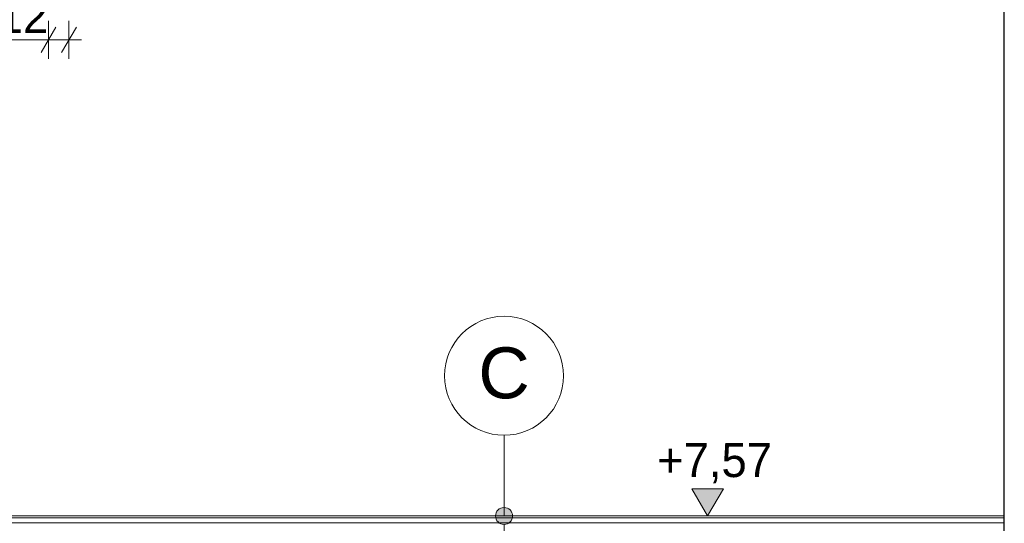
# Model space of a CAD drawing. Extents: x -396299 to -11759, y -15022 to 18278.
# Tile 75 of 205: x -236167 to -230372, y 4075 to 7040. Entities that reach past the tile are written whole.
import ezdxf

# ---------------------------------------------------------------- set-up
doc = ezdxf.new("R2010")
doc.units = 0
doc.header["$MEASUREMENT"] = 0
doc.layers.add('Arch opisy', color=7, linetype='Continuous')
doc.layers.add('Arch wymiary', color=7, linetype='Continuous')
for name, color, linetype, lineweight in [('Arch opisy_Nr_Pióra__21', 7, 'Continuous', 13), ('Arch wymiary_Nr_Pióra__21', 7, 'Continuous', 13), ('Arch wymiary_Nr_Pióra__5', 7, 'Continuous', 13), ('INWENT STROPY_Nr_Pióra__21', 7, 'Continuous', 13), ('INWENT.ŚCIANY_Nr_Pióra__1', 7, 'Continuous', 25)]:
    doc.layers.add(name, color=color, linetype=linetype, lineweight=lineweight)
doc.styles.add('GENERATED_STYLE_1', font='txt')
doc.styles.add('GENERATED_STYLE_8', font='arial.ttf')
doc.dimstyles.new('GENERATED_STYLE__5', dxfattribs={"dimtxt": 200, "dimasz": 114, "dimexe": 0.18, "dimexo": 0, "dimgap": 0.09, "dimtad": 1, "dimtih": 1, "dimtoh": 1, "dimdec": 0, "dimlfac": 0.1, "dimzin": 0, "dimdsep": 46, "dimtxsty": 'GENERATED_STYLE_1', "dimblk": 'ARROWHEAD_2', "dimblk1": 'ARROWHEAD_2', "dimblk2": 'ARROWHEAD_2', "dimcen": 0.09, "dimclrd": 7, "dimclre": 7, "dimclrt": 7, "dimazin": 0, "dimtfac": 1, "dimtdec": 4, "dimtmove": 0, "dimatfit": 3, "dimfxl": 0, "dimtolj": 1, "dimtzin": 0, "dimarcsym": 0})

# ---------------------------------------------------------------- blocks, each defined once
blk = doc.blocks.new('Linia_27', base_point=(-233316.3, 3723.2))
at = {"layer": 'Arch opisy_Nr_Pióra__21', "linetype": 'Continuous'}
for points in [[(-233266.3, 4118.2), (-233270.1, 4137.3), (-233280.9, 4153.5), (-233297.1, 4164.4), (-233316.3, 4168.2), (-233335.4, 4164.4), (-233351.6, 4153.5), (-233362.5, 4137.3), (-233366.3, 4118.2), (-233362.5, 4099), (-233351.6, 4082.8), (-233335.4, 4072), (-233316.3, 4068.2), (-233297.1, 4072), (-233280.9, 4082.8), (-233270.1, 4099)], [(-233266.3, 3723.2), (-233270.1, 3742.3), (-233280.9, 3758.5), (-233297.1, 3769.4), (-233316.3, 3773.2), (-233335.4, 3769.4), (-233351.6, 3758.5), (-233362.5, 3742.3), (-233366.3, 3723.2), (-233362.5, 3704), (-233351.6, 3687.8), (-233335.4, 3677), (-233316.3, 3673.2), (-233297.1, 3677), (-233280.9, 3687.8), (-233270.1, 3704)]]:
    blk.add_hatch(color=256, dxfattribs=at).paths.add_polyline_path(points, flags=0)
blk.add_line((-233316.3, 3773.2), (-233316.3, 4068.2), dxfattribs=at)
for centre in [(-233316.3, 4118.2), (-233316.3, 3723.2)]:
    blk.add_circle(centre, 50, dxfattribs=at)
blk = doc.blocks.new('Linia_28', base_point=(-233316.3, 4118.2))
at = {"layer": 'Arch opisy_Nr_Pióra__21', "linetype": 'Continuous'}
blk.add_line((-233316.3, 4118.2), (-233316.3, 4593.8), dxfattribs=at)
blk.add_circle((-233316.3, 4943.8), 350, dxfattribs=at)
blk = doc.blocks.new('Wymiary_19', base_point=(-232118.4, 4118.2))
at = {"layer": 'Arch wymiary_Nr_Pióra__21', "linetype": 'Continuous'}
blk.add_hatch(color=256, dxfattribs=at).paths.add_polyline_path([(-232118.4, 4118.2), (-232211.2, 4278.2), (-232025.6, 4278.2)], flags=0)
for p, q in [((-232118.4, 4118.2), (-232211.2, 4278.2)), ((-232211.2, 4278.2), (-232025.6, 4278.2)), ((-232025.6, 4278.2), (-232118.4, 4118.2)), ((-232118.4, 4118.2), (-232238.4, 4118.2)), ((-232118.4, 4118.2), (-231998.4, 4118.2))]:
    blk.add_line(p, q, dxfattribs=at)
at = {"layer": 'Arch wymiary_Nr_Pióra__21', "insert": (-232415.8, 4310.2), "char_height": 200, "attachment_point": 7, "style": 'GENERATED_STYLE_1'}
blk.add_mtext('{+7,57}', dxfattribs=at)
blk = doc.blocks.new('*D918')
at = {"layer": 'Arch wymiary_Nr_Pióra__5', "linetype": 'Continuous'}
for p, q in [((-236791.9, 6809.1), (-236791.9, 7034.1)), ((-235996.9, 6809.1), (-235996.9, 7034.1)), ((-236748.6, 6996.6), (-236835.2, 6846.6)), ((-235953.6, 6996.6), (-236040.2, 6846.6)), ((-236865.2, 6921.6), (-236791.9, 6921.6)), ((-236791.9, 6921.6), (-235996.9, 6921.6))]:
    blk.add_line(p, q, dxfattribs=at)
at = {"layer": 'Arch wymiary_Nr_Pióra__5', "char_height": 200, "attachment_point": 7, "style": 'GENERATED_STYLE_1'}
for s, insert in [('{79}', (-237091.2, 6961.6)), ('{12}', (-236296.2, 6961.6))]:
    blk.add_mtext(s, dxfattribs=dict(at, insert=insert))
blk = doc.blocks.new('ARROWHEAD_2')
at = {"color": 0, "linetype": 'Continuous', "lineweight": 0}
for p, q in [((-0.378, -0.655), (0.378, 0.655)), ((0, 0), (-1, 0))]:
    blk.add_line(p, q, dxfattribs=at)
blk = doc.blocks.new('*D919')
at = {"layer": 'Arch wymiary_Nr_Pióra__5', "linetype": 'Continuous'}
for p, q in [((-235996.9, 6809.1), (-235996.9, 7034.1)), ((-235876.9, 6809.1), (-235876.9, 7034.1)), ((-235953.6, 6996.6), (-236040.2, 6846.6)), ((-235920.2, 6846.6), (-235833.6, 6996.6)), ((-235996.9, 6921.6), (-235876.9, 6921.6)), ((-235876.9, 6921.6), (-235803.5, 6921.6))]:
    blk.add_line(p, q, dxfattribs=at)
at = {"layer": 'Arch wymiary_Nr_Pióra__5', "char_height": 200, "attachment_point": 7, "style": 'GENERATED_STYLE_1'}
for s, insert in [('{79}', (-237091.2, 6961.6)), ('{12}', (-236296.2, 6961.6))]:
    blk.add_mtext(s, dxfattribs=dict(at, insert=insert))

msp = doc.modelspace()

# ---------------------------------------------------------------- linework, layer by layer
at = {"layer": 'INWENT STROPY_Nr_Pióra__21', "linetype": 'Continuous'}
for p, q in [((-230371.9, 4118.2), (-236651.9, 4118.2)), ((-230371.9, 4108.2), (-236651.9, 4108.2)), ((-230371.9, 4078.2), (-236651.9, 4078.2))]:
    msp.add_line(p, q, dxfattribs=at)
at = {"layer": 'INWENT.ŚCIANY_Nr_Pióra__1', "linetype": 'Continuous'}
msp.add_line((-230371.9, 3808.2), (-230371.9, 7543.2), dxfattribs=at)

# ---------------------------------------------------------------- block references
at = {"layer": 'Arch opisy', "linetype": 'Continuous'}
for name, p in [('Linia_28', (-233316.3, 4118.2)), ('Linia_27', (-233316.3, 3723.2))]:
    msp.add_blockref(name, p, dxfattribs=at)
at = {"layer": 'Arch wymiary', "linetype": 'Continuous'}
msp.add_blockref('Wymiary_19', (-232118.4, 4118.2), dxfattribs=at)

# ---------------------------------------------------------------- texts
at = {"layer": 'Arch opisy_Nr_Pióra__21', "linetype": 'Continuous', "insert": (-233316.3, 5111), "char_height": 300, "attachment_point": 2, "style": 'GENERATED_STYLE_8'}
msp.add_mtext('{C}', dxfattribs=at)

# ---------------------------------------------------------------- dimensions: what is measured, and where the dimension line sits
at = {"layer": 'Arch wymiary', "linetype": 'Continuous'}
for base, p1, p2, picture, middle in [((-236791.87822, 6921.576208), (-236791.87822, 7248.181118), (-235996.878224, 8353.181118), '*D918', (-236939.458217, 7061.576208)), ((-236791.9, 6921.6), (-235996.9, 8353.2), (-235876.9, 8353.2), '*D919', (-236144.5, 7061.6))]:
    dim = msp.add_linear_dim(base=base, p1=p1, p2=p2, dimstyle='GENERATED_STYLE__5', dxfattribs=at)
    dim.commit()
    dim.dimension.update_dxf_attribs({"geometry": picture, "text_midpoint": middle})

doc.saveas('drawing.dxf')
